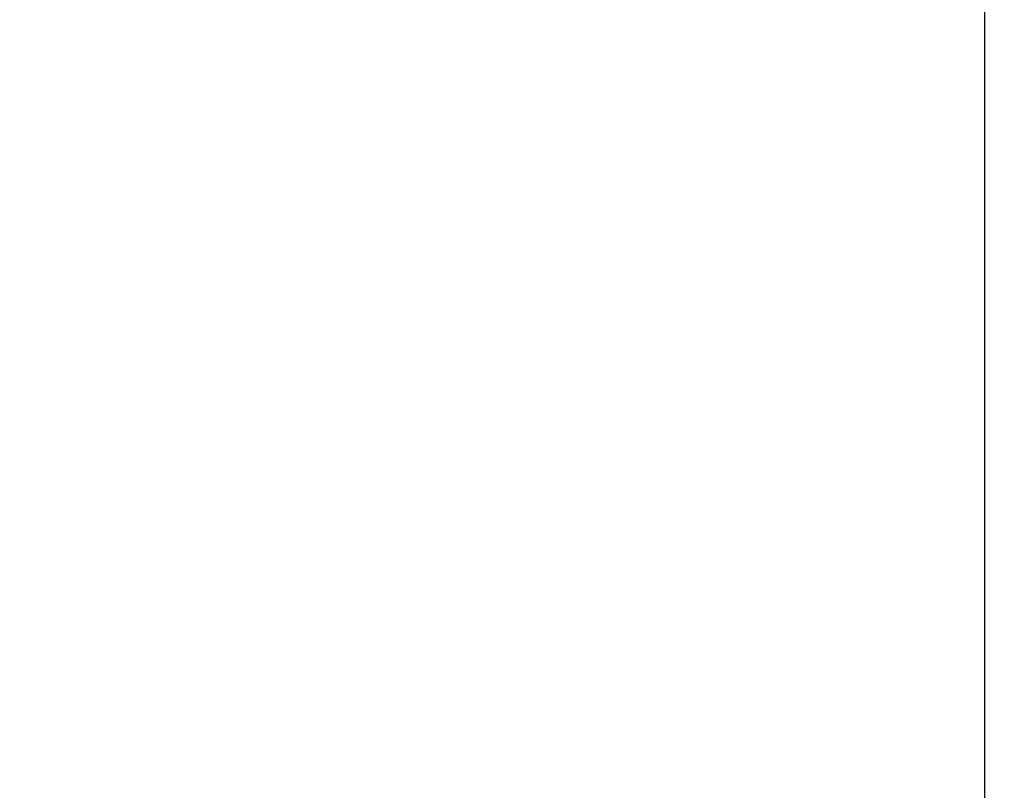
# Model space of a CAD drawing. Header units: millimetres. Extents: x 2426 to 2846, y 395 to 617.
# Tile 35 of 58: x 2686.52 to 2691.93, y 463.62 to 467.86. Entities that reach past the tile are written whole.
import ezdxf

# ---------------------------------------------------------------- set-up
doc = ezdxf.new("R2010")
doc.units = ezdxf.units.MM
doc.layers.add('Cotas', color=3, linetype='Continuous')
doc.layers.add('PAREDE', color=6, linetype='Continuous')
pattern_1 = [(90, (219.8327, 1.5576), (-1.544955, 3e-16), []), (90, (220.3476, 2.0726), (-1.544955, 3e-16), [])]

msp = doc.modelspace()

# ---------------------------------------------------------------- hatches: boundary and pattern name
at = {"layer": 'PAREDE'}
h = msp.add_hatch(dxfattribs=at)
h.set_pattern_fill('ANSI32', color=1, scale=0.1622, angle=45)
h.set_pattern_definition(pattern_1)
h.paths.add_polyline_path([(2660.7046, 472.4114), (2655.6191, 477.2015), (2655.6191, 443.0066), (2660.7046, 443.0066)])
h.paths.add_polyline_path([(2655.6191, 477.2015), (2650.5336, 481.9916), (2650.5336, 472.4114), (2650.5336, 443.0066), (2655.6191, 443.0066)])
h.paths.add_polyline_path([(2696.9045, 477.2015), (2691.819, 472.4114), (2691.819, 406.5932), (2696.9045, 401.6795)])
h.paths.add_polyline_path([(2701.99, 472.4114), (2701.99, 481.9916), (2696.9045, 477.2015), (2696.9045, 401.6795), (2702.0285, 396.7286), (2702.0285, 406.5932), (2701.99, 406.5932)])
h = msp.add_hatch(dxfattribs=at)
h.set_pattern_fill('ANSI32', color=1, scale=0.1622, angle=45)
h.set_pattern_definition(pattern_1)
h.paths.add_polyline_path([(2660.7046, 472.4114), (2655.6191, 477.2015), (2655.6191, 443.0066), (2660.7046, 443.0066)])
h.paths.add_polyline_path([(2655.6191, 477.2015), (2650.5336, 481.9916), (2650.5336, 472.4114), (2650.5336, 443.0066), (2655.6191, 443.0066)])
h.paths.add_polyline_path([(2696.9045, 477.2015), (2691.819, 472.4114), (2691.819, 406.5932), (2696.9045, 401.6795)])
h.paths.add_polyline_path([(2701.99, 472.4114), (2701.99, 481.9916), (2696.9045, 477.2015), (2696.9045, 401.6795), (2702.0285, 396.7286), (2702.0285, 406.5932), (2701.99, 406.5932)])

# ---------------------------------------------------------------- linework, layer by layer
at = {"layer": 'Cotas', "color": 6}
msp.add_lwpolyline([(2691.819, 406.5932), (2691.819, 406.5932), (2691.819, 472.4114)], dxfattribs=at)

doc.saveas('drawing.dxf')
